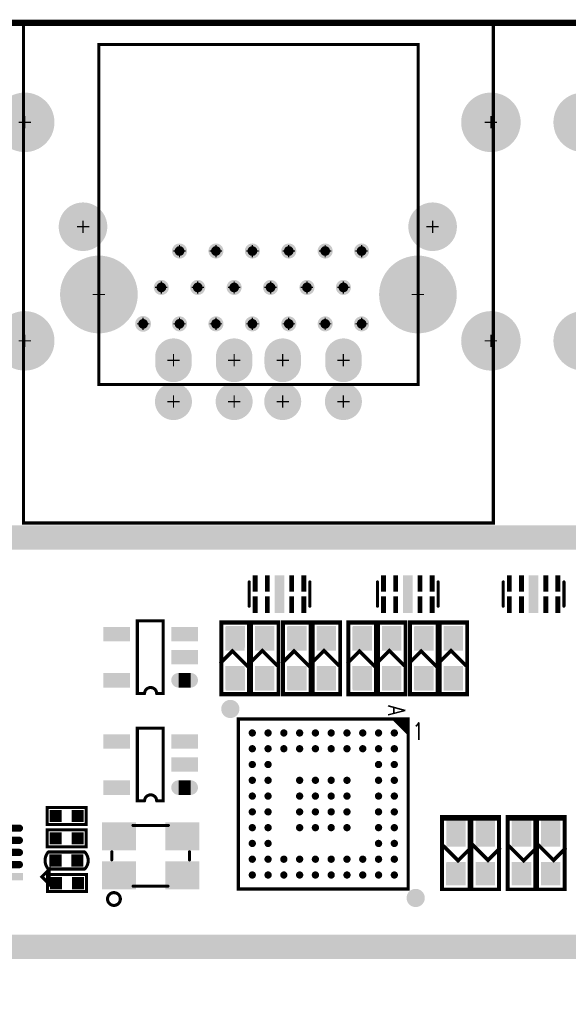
# Model space of a CAD drawing. Extents: x -1 to 179, y 0 to 119.
# Tile 20 of 23: x 95 to 117, y 77 to 118. Entities that reach past the tile are written whole.
import ezdxf

# ---------------------------------------------------------------- set-up
doc = ezdxf.new("R2010")
doc.units = 0
for name, color, linetype in [('2D_LINE_126', 183, 'CONTINUOUS'), ('BOARD_OUTLINE_00', 254, 'CONTINUOUS'), ('DRIL_NPLTE_THRU_01', 3, 'CONTINUOUS'), ('DRIL_NPLTE_THRU_02', 23, 'CONTINUOUS'), ('DRIL_NPLTE_THRU_03', 6, 'CONTINUOUS'), ('DRIL_NPLTE_THRU_04', 176, 'CONTINUOUS'), ('DRIL_PLTE_THRU_01', 3, 'CONTINUOUS'), ('DRIL_PLTE_THRU_02', 23, 'CONTINUOUS'), ('DRIL_PLTE_THRU_03', 6, 'CONTINUOUS'), ('DRIL_PLTE_THRU_04', 176, 'CONTINUOUS'), ('DRIL_SYMBOL', 254, 'CONTINUOUS'), ('PADS_BOT', 5, 'CONTINUOUS'), ('PADS_INNER', 96, 'CONTINUOUS'), ('PADS_TOP', 96, 'CONTINUOUS'), ('PART_TOP_2DLINE_00', 2, 'CONTINUOUS'), ('PART_TOP_2DLINE_01', 2, 'CONTINUOUS'), ('PART_TOP_TEXT_126', 254, 'CONTINUOUS')]:
    doc.layers.add(name, color=color, linetype=linetype)
doc.styles.add('W0$1', font='simplex', dxfattribs={"width": 0.75})

# ---------------------------------------------------------------- blocks, each defined once
blk = doc.blocks.new('BOARD_56')
at = {"layer": 'BOARD_OUTLINE_00', "const_width": 0.254}
blk.add_lwpolyline([(4, 0, -0.414213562), (7, -3), (7, -114.448986, -0.414213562), (4.008986, -117.44), (-168.0139, -117.44, -0.414213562), (-171, -114.4539), (-171, -3, -0.414213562), (-168, 0), (-121.8, 0), (-121.8, -2.149), (-117, -2.149), (-117, -0.000234), (-14.327606, -0.000234), (-14.327606, 0)], format="xyb", close=True, dxfattribs=at)
blk = doc.blocks.new('DRAWING_54')
at = {"layer": '2D_LINE_126', "const_width": 1}
blk.add_lwpolyline([(1.9558, 46.5328), (1.9558, 63.38951), (-140.8176, 63.3896), (-140.8176, 46.5328)], close=True, dxfattribs=at)
blk = doc.blocks.new('SMOOTH_0$127')
at = {"const_width": 0.0635}
blk.add_lwpolyline([(-0.03175, 0, 1), (0.03175, 0, 1)], format="xyb", close=True, dxfattribs=at)
blk = doc.blocks.new('PART_BODY_TOP_42')
at = {"layer": 'PART_TOP_2DLINE_01', "const_width": 0.127}
blk.add_lwpolyline([(-3.5, 3.5), (3.5, 3.5), (3.5, -3.5), (-3.5, -3.5)], close=True, dxfattribs=at)
for points in [[(-3.242, 3.496), (-3.493, 3.244)], [(-3.059, 3.48), (-3.492, 3.047)], [(-2.919, 3.477), (-3.492, 2.904)], [(-3.345, 3.494), (-3.472, 3.367)], [(-3.083, 3.48), (-3.431, 3.132)]]:
    blk.add_lwpolyline(points, dxfattribs=at)
at = {"layer": 'PART_TOP_2DLINE_01'}
for p in [(-3.5, 3.5), (-3.493, 3.244), (-3.472, 3.367), (-3.345, 3.494), (-3.242, 3.496), (-3.083, 3.48), (-3.059, 3.48), (-2.919, 3.477), (3.5, 3.5), (-3.492, 3.047), (-3.492, 2.904), (-3.431, 3.132), (-3.5, -3.5), (3.5, -3.5)]:
    blk.add_blockref('SMOOTH_0$127', p, dxfattribs=at)
at = {"layer": 'PART_TOP_TEXT_126', "style": 'W0$1', "width": 0.75}
blk.add_text('1', height=0.7, rotation=90, dxfattribs=at).set_placement((-2.644, 3.682))
blk.add_text('A', height=0.7, dxfattribs=at).set_placement((-4.059, 2.675))
blk = doc.blocks.new('DRIL_HOLE_0')
blk.add_lwpolyline([(0, 0, 1), (0, 0, 1)], format="xyb", close=True)
blk = doc.blocks.new('PAD_5')
blk.add_lwpolyline([(0, 0, 1), (0, 0, 1)], format="xyb", close=True)
blk = doc.blocks.new('PAD_16')
at = {"const_width": 0.15}
blk.add_lwpolyline([(0, -0.075, 1), (0, 0.075, 1)], format="xyb", close=True, dxfattribs=at)
blk = doc.blocks.new('STK_TOP_121')
at = {"layer": 'DRIL_NPLTE_THRU_01'}
blk.add_blockref('DRIL_HOLE_0', (0, 0), dxfattribs=at)
at = {"layer": 'DRIL_NPLTE_THRU_02'}
blk.add_blockref('DRIL_HOLE_0', (0, 0), dxfattribs=at)
at = {"layer": 'DRIL_NPLTE_THRU_03'}
blk.add_blockref('DRIL_HOLE_0', (0, 0), dxfattribs=at)
at = {"layer": 'DRIL_NPLTE_THRU_04'}
blk.add_blockref('DRIL_HOLE_0', (0, 0), dxfattribs=at)
at = {"layer": 'PADS_BOT'}
blk.add_blockref('PAD_5', (0, 0), dxfattribs=at)
at = {"layer": 'PADS_INNER'}
blk.add_blockref('PAD_5', (0, 0), dxfattribs=at)
at = {"layer": 'PADS_TOP'}
blk.add_blockref('PAD_16', (0, 0), dxfattribs=at)
blk = doc.blocks.new('SYM_TOP_45')
for name, p in [('PART_BODY_TOP_42', (0, 0)), ('STK_TOP_121', (-2.925, 2.925)), ('STK_TOP_121', (-2.275, 2.925)), ('STK_TOP_121', (-1.625, 2.925)), ('STK_TOP_121', (-0.975, 2.925)), ('STK_TOP_121', (-0.325, 2.925)), ('STK_TOP_121', (0.325, 2.925)), ('STK_TOP_121', (0.975, 2.925)), ('STK_TOP_121', (1.625, 2.925)), ('STK_TOP_121', (2.275, 2.925)), ('STK_TOP_121', (2.925, 2.925)), ('STK_TOP_121', (-2.925, 2.275)), ('STK_TOP_121', (-2.275, 2.275)), ('STK_TOP_121', (-1.625, 2.275)), ('STK_TOP_121', (-0.975, 2.275)), ('STK_TOP_121', (-0.325, 2.275)), ('STK_TOP_121', (0.325, 2.275)), ('STK_TOP_121', (0.975, 2.275)), ('STK_TOP_121', (1.625, 2.275)), ('STK_TOP_121', (2.275, 2.275)), ('STK_TOP_121', (2.925, 2.275)), ('STK_TOP_121', (-2.925, 1.625)), ('STK_TOP_121', (-2.275, 1.625)), ('STK_TOP_121', (2.275, 1.625)), ('STK_TOP_121', (2.925, 1.625)), ('STK_TOP_121', (-2.925, 0.975)), ('STK_TOP_121', (-2.275, 0.975)), ('STK_TOP_121', (-0.975, 0.975)), ('STK_TOP_121', (-0.325, 0.975)), ('STK_TOP_121', (0.325, 0.975)), ('STK_TOP_121', (0.975, 0.975)), ('STK_TOP_121', (2.275, 0.975)), ('STK_TOP_121', (2.925, 0.975)), ('STK_TOP_121', (-2.925, 0.325)), ('STK_TOP_121', (-2.275, 0.325)), ('STK_TOP_121', (-0.975, 0.325)), ('STK_TOP_121', (-0.325, 0.325)), ('STK_TOP_121', (0.325, 0.325)), ('STK_TOP_121', (0.975, 0.325)), ('STK_TOP_121', (2.275, 0.325)), ('STK_TOP_121', (2.925, 0.325)), ('STK_TOP_121', (-2.925, -0.325)), ('STK_TOP_121', (-2.275, -0.325)), ('STK_TOP_121', (-0.975, -0.325)), ('STK_TOP_121', (-0.325, -0.325)), ('STK_TOP_121', (0.325, -0.325)), ('STK_TOP_121', (0.975, -0.325)), ('STK_TOP_121', (2.275, -0.325)), ('STK_TOP_121', (2.925, -0.325)), ('STK_TOP_121', (-2.925, -0.975)), ('STK_TOP_121', (-2.275, -0.975)), ('STK_TOP_121', (-0.975, -0.975)), ('STK_TOP_121', (-0.325, -0.975)), ('STK_TOP_121', (0.325, -0.975)), ('STK_TOP_121', (0.975, -0.975)), ('STK_TOP_121', (2.275, -0.975)), ('STK_TOP_121', (2.925, -0.975)), ('STK_TOP_121', (-2.925, -1.625)), ('STK_TOP_121', (-2.275, -1.625)), ('STK_TOP_121', (2.275, -1.625)), ('STK_TOP_121', (2.925, -1.625)), ('STK_TOP_121', (-2.925, -2.275)), ('STK_TOP_121', (-2.275, -2.275)), ('STK_TOP_121', (-1.625, -2.275)), ('STK_TOP_121', (-0.975, -2.275)), ('STK_TOP_121', (-0.325, -2.275)), ('STK_TOP_121', (0.325, -2.275)), ('STK_TOP_121', (0.975, -2.275)), ('STK_TOP_121', (1.625, -2.275)), ('STK_TOP_121', (2.275, -2.275)), ('STK_TOP_121', (2.925, -2.275)), ('STK_TOP_121', (-2.925, -2.925)), ('STK_TOP_121', (-2.275, -2.925)), ('STK_TOP_121', (-1.625, -2.925)), ('STK_TOP_121', (-0.975, -2.925)), ('STK_TOP_121', (-0.325, -2.925)), ('STK_TOP_121', (0.325, -2.925)), ('STK_TOP_121', (0.975, -2.925)), ('STK_TOP_121', (1.625, -2.925)), ('STK_TOP_121', (2.275, -2.925)), ('STK_TOP_121', (2.925, -2.925))]:
    blk.add_blockref(name, p)
blk = doc.blocks.new('PART_TOP_54')
blk.add_blockref('SYM_TOP_45', (0, 0))
blk = doc.blocks.new('PART_BODY_TOP_37')
at = {"layer": 'PART_TOP_2DLINE_01', "const_width": 0.127}
for points in [[(-1.25, 0.5), (-1.25, -0.5)], [(1.25, 0.5), (1.25, -0.5)]]:
    blk.add_lwpolyline(points, dxfattribs=at)
at = {"layer": 'PART_TOP_2DLINE_01'}
for p in [(-1.25, 0.5), (1.25, 0.5), (-1.25, -0.5), (1.25, -0.5)]:
    blk.add_blockref('SMOOTH_0$127', p, dxfattribs=at)
blk = doc.blocks.new('PAD_20')
at = {"const_width": 0.2}
blk.add_lwpolyline([(-0.337, 0), (0.337, 0)], dxfattribs=at)
blk = doc.blocks.new('STK_TOP_107')
at = {"layer": 'DRIL_PLTE_THRU_01'}
blk.add_blockref('DRIL_HOLE_0', (0, 0), dxfattribs=at)
at = {"layer": 'DRIL_PLTE_THRU_02'}
blk.add_blockref('DRIL_HOLE_0', (0, 0), dxfattribs=at)
at = {"layer": 'DRIL_PLTE_THRU_03'}
blk.add_blockref('DRIL_HOLE_0', (0, 0), dxfattribs=at)
at = {"layer": 'DRIL_PLTE_THRU_04'}
blk.add_blockref('DRIL_HOLE_0', (0, 0), dxfattribs=at)
at = {"layer": 'PADS_BOT'}
blk.add_blockref('PAD_5', (0, 0), dxfattribs=at)
at = {"layer": 'PADS_INNER'}
blk.add_blockref('PAD_5', (0, 0), dxfattribs=at)
at = {"layer": 'PADS_TOP', "rotation": 90}
blk.add_blockref('PAD_20', (0, 0), dxfattribs=at)
blk = doc.blocks.new('PAD_21')
at = {"const_width": 0.4}
blk.add_lwpolyline([(-0.387, 0), (0.387, 0)], dxfattribs=at)
blk = doc.blocks.new('STK_TOP_108')
at = {"layer": 'DRIL_PLTE_THRU_01'}
blk.add_blockref('DRIL_HOLE_0', (0, 0), dxfattribs=at)
at = {"layer": 'DRIL_PLTE_THRU_02'}
blk.add_blockref('DRIL_HOLE_0', (0, 0), dxfattribs=at)
at = {"layer": 'DRIL_PLTE_THRU_03'}
blk.add_blockref('DRIL_HOLE_0', (0, 0), dxfattribs=at)
at = {"layer": 'DRIL_PLTE_THRU_04'}
blk.add_blockref('DRIL_HOLE_0', (0, 0), dxfattribs=at)
at = {"layer": 'PADS_BOT'}
blk.add_blockref('PAD_5', (0, 0), dxfattribs=at)
at = {"layer": 'PADS_INNER'}
blk.add_blockref('PAD_5', (0, 0), dxfattribs=at)
at = {"layer": 'PADS_TOP', "rotation": 90}
blk.add_blockref('PAD_21', (0, 0), dxfattribs=at)
blk = doc.blocks.new('SYM_TOP_40')
for name, p in [('STK_TOP_107', (-1, 0.437)), ('STK_TOP_107', (-0.5, 0.437)), ('STK_TOP_108', (0, 0.388)), ('STK_TOP_107', (0.5, 0.437)), ('STK_TOP_107', (1, 0.437)), ('PART_BODY_TOP_37', (0, 0)), ('STK_TOP_108', (0, -0.387)), ('STK_TOP_107', (-1, -0.437)), ('STK_TOP_107', (-0.5, -0.437)), ('STK_TOP_107', (0.5, -0.437)), ('STK_TOP_107', (1, -0.437))]:
    blk.add_blockref(name, p)
blk = doc.blocks.new('PART_TOP_74')
blk.add_blockref('SYM_TOP_40', (0, 0))
blk = doc.blocks.new('PART_BODY_TOP_33')
at = {"layer": 'PART_TOP_2DLINE_01', "const_width": 0.127}
blk.add_lwpolyline([(-1.5, -0.25, 1), (-1.5, 0.25), (-1.5, 0.547), (1.5, 0.547), (1.5, -0.521), (-1.5, -0.521)], format="xyb", close=True, dxfattribs=at)
at = {"layer": 'PART_TOP_2DLINE_01'}
for p in [(-1.5, 0.547), (1.5, 0.547), (-1.5, 0.25), (-1.5, -0.25), (-1.5, -0.521), (1.5, -0.521)]:
    blk.add_blockref('SMOOTH_0$127', p, dxfattribs=at)
blk = doc.blocks.new('PAD_22')
at = {"const_width": 0.3}
blk.add_lwpolyline([(-0.25, -0.15), (0.25, -0.15, 1), (0.25, 0.15), (-0.25, 0.15, 1)], format="xyb", close=True, dxfattribs=at)
blk = doc.blocks.new('STK_TOP_96')
at = {"layer": 'DRIL_PLTE_THRU_01'}
blk.add_blockref('DRIL_HOLE_0', (0, 0), dxfattribs=at)
at = {"layer": 'DRIL_PLTE_THRU_02'}
blk.add_blockref('DRIL_HOLE_0', (0, 0), dxfattribs=at)
at = {"layer": 'DRIL_PLTE_THRU_03'}
blk.add_blockref('DRIL_HOLE_0', (0, 0), dxfattribs=at)
at = {"layer": 'DRIL_PLTE_THRU_04'}
blk.add_blockref('DRIL_HOLE_0', (0, 0), dxfattribs=at)
at = {"layer": 'PADS_BOT'}
blk.add_blockref('PAD_5', (0, 0), dxfattribs=at)
at = {"layer": 'PADS_INNER'}
blk.add_blockref('PAD_5', (0, 0), dxfattribs=at)
at = {"layer": 'PADS_TOP', "rotation": 90}
blk.add_blockref('PAD_22', (0, 0), dxfattribs=at)
blk = doc.blocks.new('PAD_23')
at = {"const_width": 0.6}
blk.add_lwpolyline([(-0.55, 0), (0.55, 0)], dxfattribs=at)
blk = doc.blocks.new('STK_TOP_95')
at = {"layer": 'DRIL_PLTE_THRU_01'}
blk.add_blockref('DRIL_HOLE_0', (0, 0), dxfattribs=at)
at = {"layer": 'DRIL_PLTE_THRU_02'}
blk.add_blockref('DRIL_HOLE_0', (0, 0), dxfattribs=at)
at = {"layer": 'DRIL_PLTE_THRU_03'}
blk.add_blockref('DRIL_HOLE_0', (0, 0), dxfattribs=at)
at = {"layer": 'DRIL_PLTE_THRU_04'}
blk.add_blockref('DRIL_HOLE_0', (0, 0), dxfattribs=at)
at = {"layer": 'PADS_BOT'}
blk.add_blockref('PAD_5', (0, 0), dxfattribs=at)
at = {"layer": 'PADS_INNER'}
blk.add_blockref('PAD_5', (0, 0), dxfattribs=at)
at = {"layer": 'PADS_TOP', "rotation": 90}
blk.add_blockref('PAD_23', (0, 0), dxfattribs=at)
blk = doc.blocks.new('SYM_TOP_36')
for name, p in [('STK_TOP_95', (-0.95, 1.39999)), ('STK_TOP_95', (0.95, 1.39999)), ('PART_BODY_TOP_33', (0, 0)), ('STK_TOP_95', (-0.000002, -1.4)), ('STK_TOP_95', (0.95, -1.4)), ('STK_TOP_96', (-0.95, -1.4))]:
    blk.add_blockref(name, p)
blk = doc.blocks.new('PART_TOP_75')
blk.add_blockref('SYM_TOP_36', (0, 0))
blk = doc.blocks.new('PART_BODY_TOP_1')
at = {"layer": 'PART_TOP_2DLINE_00', "const_width": 0.127}
blk.add_lwpolyline([(0.75, -0.35, 0.414214), (0.75, 0.35), (-0.75, 0.35, 0.373387), (-0.75, -0.35)], format="xyb", close=True, dxfattribs=at)
at = {"layer": 'PART_TOP_2DLINE_00'}
for p in [(-0.75, 0.35), (0.75, 0.35), (-0.75, -0.35), (0.75, -0.35)]:
    blk.add_blockref('SMOOTH_0$127', p, dxfattribs=at)
blk = doc.blocks.new('PAD_19')
at = {"const_width": 0.5}
blk.add_lwpolyline([(-0.25, 0), (0.25, 0)], dxfattribs=at)
blk = doc.blocks.new('STK_TOP_7')
at = {"layer": 'DRIL_PLTE_THRU_01'}
blk.add_blockref('DRIL_HOLE_0', (0, 0), dxfattribs=at)
at = {"layer": 'DRIL_PLTE_THRU_02'}
blk.add_blockref('DRIL_HOLE_0', (0, 0), dxfattribs=at)
at = {"layer": 'DRIL_PLTE_THRU_03'}
blk.add_blockref('DRIL_HOLE_0', (0, 0), dxfattribs=at)
at = {"layer": 'DRIL_PLTE_THRU_04'}
blk.add_blockref('DRIL_HOLE_0', (0, 0), dxfattribs=at)
at = {"layer": 'PADS_BOT'}
blk.add_blockref('PAD_5', (0, 0), dxfattribs=at)
at = {"layer": 'PADS_INNER'}
blk.add_blockref('PAD_5', (0, 0), dxfattribs=at)
at = {"layer": 'PADS_TOP'}
blk.add_blockref('PAD_19', (0, 0), dxfattribs=at)
blk = doc.blocks.new('STK_TOP_8')
at = {"layer": 'DRIL_PLTE_THRU_01'}
blk.add_blockref('DRIL_HOLE_0', (0, 0), dxfattribs=at)
at = {"layer": 'DRIL_PLTE_THRU_02'}
blk.add_blockref('DRIL_HOLE_0', (0, 0), dxfattribs=at)
at = {"layer": 'DRIL_PLTE_THRU_03'}
blk.add_blockref('DRIL_HOLE_0', (0, 0), dxfattribs=at)
at = {"layer": 'DRIL_PLTE_THRU_04'}
blk.add_blockref('DRIL_HOLE_0', (0, 0), dxfattribs=at)
at = {"layer": 'PADS_BOT'}
blk.add_blockref('PAD_5', (0, 0), dxfattribs=at)
at = {"layer": 'PADS_INNER'}
blk.add_blockref('PAD_5', (0, 0), dxfattribs=at)
at = {"layer": 'PADS_TOP'}
blk.add_blockref('PAD_19', (0, 0), dxfattribs=at)
blk = doc.blocks.new('SYM_TOP_4')
for name, p in [('PART_BODY_TOP_1', (0, 0)), ('STK_TOP_7', (-0.45, 0)), ('STK_TOP_8', (0.45, 0))]:
    blk.add_blockref(name, p)
blk = doc.blocks.new('PART_TOP_85')
blk.add_blockref('SYM_TOP_4', (0, 0))
blk = doc.blocks.new('PART_BODY_TOP_30')
at = {"layer": 'PART_TOP_2DLINE_01', "const_width": 0.127}
blk.add_lwpolyline([(-0.8, -0.35), (-0.8, 0.35), (0.8, 0.35), (0.8, -0.35)], close=True, dxfattribs=at)
at = {"layer": 'PART_TOP_2DLINE_01'}
for p in [(-0.8, 0.35), (0.8, 0.35), (-0.8, -0.35), (0.8, -0.35)]:
    blk.add_blockref('SMOOTH_0$127', p, dxfattribs=at)
blk = doc.blocks.new('SYM_TOP_33')
for name, p in [('PART_BODY_TOP_30', (0, 0)), ('STK_TOP_8', (-0.45, 0)), ('STK_TOP_8', (0.45, 0))]:
    blk.add_blockref(name, p)
blk = doc.blocks.new('PART_TOP_88')
blk.add_blockref('SYM_TOP_33', (0, 0))
blk = doc.blocks.new('PART_TOP_89')
blk.add_blockref('SYM_TOP_33', (0, 0))
blk = doc.blocks.new('PART_BODY_TOP_41')
at = {"layer": 'PART_TOP_2DLINE_01', "const_width": 0.127}
for points in [[(-0.726, 1.25), (0.73, 1.25)], [(-1.6, -0.164), (-1.6, 0.163)], [(1.6, -0.172), (1.6, 0.163)], [(-0.72, -1.25), (0.715, -1.25)]]:
    blk.add_lwpolyline(points, dxfattribs=at)
blk.add_lwpolyline([(-1.247, -1.78, 1), (-1.774, -1.78, 1)], format="xyb", close=True, dxfattribs=at)
at = {"layer": 'PART_TOP_2DLINE_01'}
for p in [(-0.726, 1.25), (0.73, 1.25), (-1.6, 0.163), (1.6, 0.163), (-1.6, -0.164), (1.6, -0.172), (-0.72, -1.25), (0.715, -1.25)]:
    blk.add_blockref('SMOOTH_0$127', p, dxfattribs=at)
blk = doc.blocks.new('PAD_24')
at = {"const_width": 1.15}
blk.add_lwpolyline([(-0.7, 0), (0.7, 0)], dxfattribs=at)
blk = doc.blocks.new('STK_TOP_114')
at = {"layer": 'DRIL_PLTE_THRU_01'}
blk.add_blockref('DRIL_HOLE_0', (0, 0), dxfattribs=at)
at = {"layer": 'DRIL_PLTE_THRU_02'}
blk.add_blockref('DRIL_HOLE_0', (0, 0), dxfattribs=at)
at = {"layer": 'DRIL_PLTE_THRU_03'}
blk.add_blockref('DRIL_HOLE_0', (0, 0), dxfattribs=at)
at = {"layer": 'DRIL_PLTE_THRU_04'}
blk.add_blockref('DRIL_HOLE_0', (0, 0), dxfattribs=at)
at = {"layer": 'PADS_BOT'}
blk.add_blockref('PAD_5', (0, 0), dxfattribs=at)
at = {"layer": 'PADS_INNER'}
blk.add_blockref('PAD_5', (0, 0), dxfattribs=at)
at = {"layer": 'PADS_TOP'}
blk.add_blockref('PAD_24', (0, 0), dxfattribs=at)
blk = doc.blocks.new('SYM_TOP_44')
for name, p in [('STK_TOP_114', (-1.3, 0.8)), ('PART_BODY_TOP_41', (0, 0)), ('STK_TOP_114', (1.3, 0.8)), ('STK_TOP_114', (-1.3, -0.8)), ('STK_TOP_114', (1.3, -0.8))]:
    blk.add_blockref(name, p)
blk = doc.blocks.new('PART_TOP_95')
blk.add_blockref('SYM_TOP_44', (0, 0))
blk = doc.blocks.new('PART_TOP_106')
blk.add_blockref('SYM_TOP_33', (0, 0))
blk = doc.blocks.new('SMOOTH_0$15011')
at = {"const_width": 0.0751}
blk.add_lwpolyline([(-0.038, 0, 1), (0.038, 0, 1)], format="xyb", close=True, dxfattribs=at)
blk = doc.blocks.new('PART_BODY_TOP_15')
at = {"layer": 'PART_TOP_2DLINE_01', "const_width": 0.127}
blk.add_lwpolyline([(-1.494, -1.196), (-1.494, 1.192), (1.503, 1.192), (1.503, -1.196)], close=True, dxfattribs=at)
at = {"layer": 'PART_TOP_2DLINE_01'}
for points, const_width in [([(0.29, 1.114), (-0.311, 0.512), (0.315, -0.114), (-0.292, -0.721), (0.18, -1.193)], 0.15), ([(-1.494, -0.002), (1.503, -0.002)], 0.127)]:
    blk.add_lwpolyline(points, dxfattribs=dict(at, const_width=const_width))
for name, p in [('SMOOTH_0$127', (-1.494, 1.192)), ('SMOOTH_0$127', (1.503, 1.192)), ('SMOOTH_0$15011', (0.29, 1.114)), ('SMOOTH_0$15011', (-0.311, 0.512)), ('SMOOTH_0$127', (-1.494, -0.002)), ('SMOOTH_0$127', (1.503, -0.002)), ('SMOOTH_0$15011', (0.315, -0.114)), ('SMOOTH_0$15011', (-0.292, -0.721)), ('SMOOTH_0$127', (-1.494, -1.196)), ('SMOOTH_0$15011', (0.18, -1.193)), ('SMOOTH_0$127', (1.503, -1.196))]:
    blk.add_blockref(name, p, dxfattribs=at)
blk = doc.blocks.new('PAD_8')
at = {"const_width": 0.8}
blk.add_lwpolyline([(-0.45, 0), (0.45, 0)], dxfattribs=at)
blk = doc.blocks.new('STK_TOP_25')
at = {"layer": 'DRIL_PLTE_THRU_01'}
blk.add_blockref('DRIL_HOLE_0', (0, 0), dxfattribs=at)
at = {"layer": 'DRIL_PLTE_THRU_02'}
blk.add_blockref('DRIL_HOLE_0', (0, 0), dxfattribs=at)
at = {"layer": 'DRIL_PLTE_THRU_03'}
blk.add_blockref('DRIL_HOLE_0', (0, 0), dxfattribs=at)
at = {"layer": 'DRIL_PLTE_THRU_04'}
blk.add_blockref('DRIL_HOLE_0', (0, 0), dxfattribs=at)
at = {"layer": 'PADS_BOT'}
blk.add_blockref('PAD_5', (0, 0), dxfattribs=at)
at = {"layer": 'PADS_INNER'}
blk.add_blockref('PAD_5', (0, 0), dxfattribs=at)
at = {"layer": 'PADS_TOP'}
blk.add_blockref('PAD_8', (0, 0), dxfattribs=at)
blk = doc.blocks.new('SYM_TOP_18')
for name, p in [('PART_BODY_TOP_15', (0, 0)), ('STK_TOP_25', (-0.87492, 0.605056)), ('STK_TOP_25', (0.879966, 0.602008)), ('STK_TOP_25', (-0.88, -0.605)), ('STK_TOP_25', (0.880982, -0.605))]:
    blk.add_blockref(name, p)
blk = doc.blocks.new('PART_TOP_195')
blk.add_blockref('SYM_TOP_18', (0, 0))
blk = doc.blocks.new('PART_TOP_196')
blk.add_blockref('SYM_TOP_18', (0, 0))
blk = doc.blocks.new('PART_BODY_TOP_47')
at = {"layer": 'PART_TOP_2DLINE_01', "const_width": 0.127}
blk.add_lwpolyline([(-1.45, -0.55), (-1.45, 0.55), (1.45, 0.55), (1.45, -0.55)], close=True, dxfattribs=at)
at = {"layer": 'PART_TOP_2DLINE_01'}
for p in [(-1.45, 0.55), (1.45, 0.55), (-1.45, -0.55), (1.45, -0.55)]:
    blk.add_blockref('SMOOTH_0$127', p, dxfattribs=at)
blk = doc.blocks.new('PAD_7')
at = {"const_width": 0.8}
blk.add_lwpolyline([(-0.4825, 0), (0.4825, 0)], dxfattribs=at)
blk = doc.blocks.new('STK_TOP_149')
at = {"layer": 'DRIL_PLTE_THRU_01'}
blk.add_blockref('DRIL_HOLE_0', (0, 0), dxfattribs=at)
at = {"layer": 'DRIL_PLTE_THRU_02'}
blk.add_blockref('DRIL_HOLE_0', (0, 0), dxfattribs=at)
at = {"layer": 'DRIL_PLTE_THRU_03'}
blk.add_blockref('DRIL_HOLE_0', (0, 0), dxfattribs=at)
at = {"layer": 'DRIL_PLTE_THRU_04'}
blk.add_blockref('DRIL_HOLE_0', (0, 0), dxfattribs=at)
at = {"layer": 'PADS_BOT'}
blk.add_blockref('PAD_5', (0, 0), dxfattribs=at)
at = {"layer": 'PADS_INNER'}
blk.add_blockref('PAD_5', (0, 0), dxfattribs=at)
at = {"layer": 'PADS_TOP'}
blk.add_blockref('PAD_7', (0, 0), dxfattribs=at)
blk = doc.blocks.new('SYM_TOP_50')
for name, p in [('PART_BODY_TOP_47', (0, 0)), ('STK_TOP_149', (-0.8, 0)), ('STK_TOP_149', (0.8, 0))]:
    blk.add_blockref(name, p)
blk = doc.blocks.new('PART_TOP_197')
blk.add_blockref('SYM_TOP_50', (0, 0))
blk = doc.blocks.new('PART_TOP_198')
blk.add_blockref('SYM_TOP_50', (0, 0))
blk = doc.blocks.new('PART_TOP_199')
blk.add_blockref('SYM_TOP_50', (0, 0))
blk = doc.blocks.new('PART_TOP_200')
blk.add_blockref('SYM_TOP_50', (0, 0))
blk = doc.blocks.new('PART_TOP_201')
blk.add_blockref('SYM_TOP_18', (0, 0))
blk = doc.blocks.new('PART_TOP_202')
blk.add_blockref('SYM_TOP_18', (0, 0))
blk = doc.blocks.new('PART_TOP_203')
blk.add_blockref('SYM_TOP_50', (0, 0))
blk = doc.blocks.new('PART_TOP_204')
blk.add_blockref('SYM_TOP_50', (0, 0))
blk = doc.blocks.new('PART_TOP_205')
blk.add_blockref('SYM_TOP_50', (0, 0))
blk = doc.blocks.new('PART_TOP_206')
blk.add_blockref('SYM_TOP_50', (0, 0))
blk = doc.blocks.new('PART_TOP_207')
blk.add_blockref('SYM_TOP_40', (0, 0))
blk = doc.blocks.new('PART_TOP_223')
blk.add_blockref('SYM_TOP_50', (0, 0))
blk = doc.blocks.new('PART_TOP_224')
blk.add_blockref('SYM_TOP_50', (0, 0))
blk = doc.blocks.new('PART_TOP_225')
blk.add_blockref('SYM_TOP_50', (0, 0))
blk = doc.blocks.new('PART_TOP_228')
blk.add_blockref('SYM_TOP_50', (0, 0))
blk = doc.blocks.new('PART_TOP_229')
blk.add_blockref('SYM_TOP_18', (0, 0))
blk = doc.blocks.new('PART_TOP_231')
blk.add_blockref('SYM_TOP_18', (0, 0))
blk = doc.blocks.new('PART_BODY_TOP_48')
at = {"layer": 'PART_TOP_2DLINE_01', "const_width": 0.127}
blk.add_lwpolyline([(4.925, 8.2), (4.925, -12.4), (-14.425, -12.4), (-14.425, 8.2)], close=True, dxfattribs=at)
at = {"layer": 'PART_TOP_2DLINE_01'}
for p in [(-14.425, 8.2), (4.925, 8.2), (-14.425, -12.4), (4.925, -12.4)]:
    blk.add_blockref('SMOOTH_0$127', p, dxfattribs=at)
blk = doc.blocks.new('DRIL_SYMBOL_0$4')
at = {"layer": 'DRIL_SYMBOL', "const_width": 0.0508}
for points in [[(-0.254, 0), (0.254, 0)], [(0, -0.254), (0, 0.254)]]:
    blk.add_lwpolyline(points, dxfattribs=at)
blk = doc.blocks.new('DRIL_HOLE_0$4')
at = {"const_width": 0.2}
blk.add_lwpolyline([(-0.1, 0, 1), (0.1, 0, 1)], format="xyb", close=True, dxfattribs=at)
blk.add_blockref('DRIL_SYMBOL_0$4', (0, 0))
blk = doc.blocks.new('PAD_0')
at = {"const_width": 0.31}
blk.add_lwpolyline([(0, -0.155, 1), (0, 0.155, 1)], format="xyb", close=True, dxfattribs=at)
blk = doc.blocks.new('PAD_1')
at = {"const_width": 0.325}
blk.add_lwpolyline([(0, -0.1625, 1), (0, 0.1625, 1)], format="xyb", close=True, dxfattribs=at)
blk = doc.blocks.new('STK_TOP_560')
at = {"layer": 'DRIL_PLTE_THRU_01'}
blk.add_blockref('DRIL_HOLE_0$4', (0, 0), dxfattribs=at)
at = {"layer": 'DRIL_PLTE_THRU_02'}
blk.add_blockref('DRIL_HOLE_0$4', (0, 0), dxfattribs=at)
at = {"layer": 'DRIL_PLTE_THRU_03'}
blk.add_blockref('DRIL_HOLE_0$4', (0, 0), dxfattribs=at)
at = {"layer": 'DRIL_PLTE_THRU_04'}
blk.add_blockref('DRIL_HOLE_0$4', (0, 0), dxfattribs=at)
at = {"layer": 'PADS_BOT'}
blk.add_blockref('PAD_0', (0, 0), dxfattribs=at)
at = {"layer": 'PADS_INNER'}
blk.add_blockref('PAD_0', (0, 0), dxfattribs=at)
at = {"layer": 'PADS_TOP'}
blk.add_blockref('PAD_1', (0, 0), dxfattribs=at)
blk = doc.blocks.new('STK_TOP_153')
at = {"layer": 'DRIL_PLTE_THRU_01'}
blk.add_blockref('DRIL_HOLE_0$4', (0, 0), dxfattribs=at)
at = {"layer": 'DRIL_PLTE_THRU_02'}
blk.add_blockref('DRIL_HOLE_0$4', (0, 0), dxfattribs=at)
at = {"layer": 'DRIL_PLTE_THRU_03'}
blk.add_blockref('DRIL_HOLE_0$4', (0, 0), dxfattribs=at)
at = {"layer": 'DRIL_PLTE_THRU_04'}
blk.add_blockref('DRIL_HOLE_0$4', (0, 0), dxfattribs=at)
at = {"layer": 'PADS_BOT'}
blk.add_blockref('PAD_0', (0, 0), dxfattribs=at)
at = {"layer": 'PADS_INNER'}
blk.add_blockref('PAD_0', (0, 0), dxfattribs=at)
at = {"layer": 'PADS_TOP'}
blk.add_blockref('PAD_0', (0, 0), dxfattribs=at)
blk = doc.blocks.new('DRIL_SYMBOL_1$6')
at = {"layer": 'DRIL_SYMBOL', "const_width": 0.0508}
for points in [[(-0.254, 0), (0.254, 0)], [(0, -0.254), (0, 0.254)]]:
    blk.add_lwpolyline(points, dxfattribs=at)
blk = doc.blocks.new('DRIL_HOLE_1$6')
at = {"const_width": 0.8}
blk.add_lwpolyline([(-0.4, 0, 1), (0.4, 0, 1)], format="xyb", close=True, dxfattribs=at)
blk.add_blockref('DRIL_SYMBOL_1$6', (0, 0))
blk = doc.blocks.new('PAD_2')
at = {"const_width": 1.225}
blk.add_lwpolyline([(0, -0.6125, 1), (0, 0.6125, 1)], format="xyb", close=True, dxfattribs=at)
blk = doc.blocks.new('STK_TOP_964')
at = {"layer": 'DRIL_PLTE_THRU_01'}
blk.add_blockref('DRIL_HOLE_1$6', (0, 0), dxfattribs=at)
at = {"layer": 'DRIL_PLTE_THRU_02'}
blk.add_blockref('DRIL_HOLE_1$6', (0, 0), dxfattribs=at)
at = {"layer": 'DRIL_PLTE_THRU_03'}
blk.add_blockref('DRIL_HOLE_1$6', (0, 0), dxfattribs=at)
at = {"layer": 'DRIL_PLTE_THRU_04'}
blk.add_blockref('DRIL_HOLE_1$6', (0, 0), dxfattribs=at)
at = {"layer": 'PADS_BOT'}
blk.add_blockref('PAD_2', (0, 0), dxfattribs=at)
at = {"layer": 'PADS_INNER'}
blk.add_blockref('PAD_2', (0, 0), dxfattribs=at)
at = {"layer": 'PADS_TOP'}
blk.add_blockref('PAD_2', (0, 0), dxfattribs=at)
blk = doc.blocks.new('DRIL_SYMBOL_2')
at = {"layer": 'DRIL_SYMBOL', "const_width": 0.0508}
for points in [[(-0.254, 0), (0.254, 0)], [(0, -0.254), (0, 0.254)]]:
    blk.add_lwpolyline(points, dxfattribs=at)
blk = doc.blocks.new('DRIL_HOLE_2')
at = {"const_width": 1}
blk.add_lwpolyline([(-0.5, 0, 1), (0.5, 0, 1)], format="xyb", close=True, dxfattribs=at)
blk.add_blockref('DRIL_SYMBOL_2', (0, 0))
blk = doc.blocks.new('PAD_3')
at = {"const_width": 1}
blk.add_lwpolyline([(0, -0.5, 1), (0, 0.5, 1)], format="xyb", close=True, dxfattribs=at)
blk = doc.blocks.new('STK_TOP_154')
at = {"layer": 'DRIL_PLTE_THRU_01'}
blk.add_blockref('DRIL_HOLE_2', (0, 0), dxfattribs=at)
at = {"layer": 'DRIL_PLTE_THRU_02'}
blk.add_blockref('DRIL_HOLE_2', (0, 0), dxfattribs=at)
at = {"layer": 'DRIL_PLTE_THRU_03'}
blk.add_blockref('DRIL_HOLE_2', (0, 0), dxfattribs=at)
at = {"layer": 'DRIL_PLTE_THRU_04'}
blk.add_blockref('DRIL_HOLE_2', (0, 0), dxfattribs=at)
at = {"layer": 'PADS_BOT'}
blk.add_blockref('PAD_3', (0, 0), dxfattribs=at)
at = {"layer": 'PADS_INNER'}
blk.add_blockref('PAD_3', (0, 0), dxfattribs=at)
at = {"layer": 'PADS_TOP'}
blk.add_blockref('PAD_3', (0, 0), dxfattribs=at)
blk = doc.blocks.new('DRIL_SYMBOL_0$889')
at = {"layer": 'DRIL_SYMBOL', "const_width": 0.0508}
for points in [[(-0.254, 0), (0.254, 0)], [(0, -0.254), (0, 0.254)]]:
    blk.add_lwpolyline(points, dxfattribs=at)
blk = doc.blocks.new('DRIL_HOLE_0$889')
at = {"const_width": 0.4445}
blk.add_lwpolyline([(-0.22225, 0, 1), (0.22225, 0, 1)], format="xyb", close=True, dxfattribs=at)
blk.add_blockref('DRIL_SYMBOL_0$889', (0, 0))
blk = doc.blocks.new('PAD_4')
at = {"const_width": 0.762}
blk.add_lwpolyline([(0, -0.381, 1), (0, 0.381, 1)], format="xyb", close=True, dxfattribs=at)
blk = doc.blocks.new('STK_TOP_156')
at = {"layer": 'DRIL_PLTE_THRU_01'}
blk.add_blockref('DRIL_HOLE_0$889', (0, 0), dxfattribs=at)
at = {"layer": 'DRIL_PLTE_THRU_02'}
blk.add_blockref('DRIL_HOLE_0$889', (0, 0), dxfattribs=at)
at = {"layer": 'DRIL_PLTE_THRU_03'}
blk.add_blockref('DRIL_HOLE_0$889', (0, 0), dxfattribs=at)
at = {"layer": 'DRIL_PLTE_THRU_04'}
blk.add_blockref('DRIL_HOLE_0$889', (0, 0), dxfattribs=at)
at = {"layer": 'PADS_BOT'}
blk.add_blockref('PAD_4', (0, 0), dxfattribs=at)
at = {"layer": 'PADS_INNER'}
blk.add_blockref('PAD_4', (0, 0), dxfattribs=at)
at = {"layer": 'PADS_TOP'}
blk.add_blockref('PAD_4', (0, 0), dxfattribs=at)
blk = doc.blocks.new('SYM_TOP_51')
for name, p in [('PART_BODY_TOP_48', (0, 0)), ('STK_TOP_156', (-8.25, 3.2)), ('STK_TOP_156', (-5.75, 3.2)), ('STK_TOP_156', (-3.75, 3.2)), ('STK_TOP_156', (-1.25, 3.2)), ('STK_TOP_964', (-14.325, 0.7)), ('STK_TOP_964', (4.875, 0.7)), ('STK_TOP_153', (-9, 0)), ('STK_TOP_153', (-7.5, 0)), ('STK_TOP_153', (-6, 0)), ('STK_TOP_153', (-4.5, 0)), ('STK_TOP_153', (-3, 0)), ('STK_TOP_153', (-1.5, 0)), ('STK_TOP_560', (0, 0)), ('STK_TOP_153', (-8.25, -1.5)), ('STK_TOP_153', (-6.75, -1.5)), ('STK_TOP_153', (-5.25, -1.5)), ('STK_TOP_153', (-3.75, -1.5)), ('STK_TOP_153', (-2.25, -1.5)), ('STK_TOP_153', (-0.75, -1.5)), ('STK_TOP_153', (-9, -3)), ('STK_TOP_153', (-7.5, -3)), ('STK_TOP_153', (-6, -3)), ('STK_TOP_153', (-4.5, -3)), ('STK_TOP_153', (-3, -3)), ('STK_TOP_153', (-1.5, -3)), ('STK_TOP_154', (-11.925, -4)), ('STK_TOP_154', (2.475, -4)), ('STK_TOP_964', (-14.325, -8.3)), ('STK_TOP_964', (4.875, -8.3))]:
    blk.add_blockref(name, p)
blk = doc.blocks.new('PART_TOP_269')
blk.add_blockref('SYM_TOP_51', (0, 0))
blk = doc.blocks.new('PART_TOP_574')
blk.add_blockref('SYM_TOP_40', (0, 0))
blk = doc.blocks.new('PART_TOP_580')
blk.add_blockref('SYM_TOP_36', (0, 0))
blk = doc.blocks.new('PART_TOP_616')
blk.add_blockref('SYM_TOP_51', (0, 0))
blk = doc.blocks.new('PART_BODY_TOP_117')
at = {"layer": 'PART_TOP_2DLINE_01', "const_width": 0.127}
blk.add_lwpolyline([(-2.15, -1.53), (0.85, -1.53), (0.85, 1.53), (-2.15, 1.53)], close=True, dxfattribs=at)
blk.add_lwpolyline([(-1.843, -1.018, 1), (-1.371, -1.018, 1)], format="xyb", close=True, dxfattribs=at)
blk.add_lwpolyline([(-1.651, -4.055), (-1.951, -4.355), (-1.351, -4.355), (-1.651, -4.055)], dxfattribs=at)
at = {"layer": 'PART_TOP_2DLINE_01'}
for p in [(-2.15, 1.53), (0.85, 1.53), (-2.15, -1.53), (0.85, -1.53), (-1.651, -4.055), (-1.651, -4.055), (-1.951, -4.355), (-1.351, -4.355)]:
    blk.add_blockref('SMOOTH_0$127', p, dxfattribs=at)
blk = doc.blocks.new('PAD_27')
blk.add_lwpolyline([(0, 0), (0, 0)])
blk = doc.blocks.new('PAD_69')
at = {"const_width": 0.3}
blk.add_lwpolyline([(-0.775, 0), (0.775, 0)], dxfattribs=at)
blk = doc.blocks.new('STK_TOP_721')
at = {"layer": 'DRIL_NPLTE_THRU_01'}
blk.add_blockref('DRIL_HOLE_0', (0, 0), dxfattribs=at)
at = {"layer": 'DRIL_NPLTE_THRU_02'}
blk.add_blockref('DRIL_HOLE_0', (0, 0), dxfattribs=at)
at = {"layer": 'DRIL_NPLTE_THRU_03'}
blk.add_blockref('DRIL_HOLE_0', (0, 0), dxfattribs=at)
at = {"layer": 'DRIL_NPLTE_THRU_04'}
blk.add_blockref('DRIL_HOLE_0', (0, 0), dxfattribs=at)
at = {"layer": 'PADS_BOT'}
blk.add_blockref('PAD_5', (0, 0), dxfattribs=at)
at = {"layer": 'PADS_INNER'}
blk.add_blockref('PAD_27', (0, 0), dxfattribs=at)
at = {"layer": 'PADS_TOP', "rotation": 90}
blk.add_blockref('PAD_69', (0, 0), dxfattribs=at)
blk = doc.blocks.new('PAD_70')
at = {"const_width": 0.15}
blk.add_lwpolyline([(-0.625, -0.075), (0.625, -0.075, 1), (0.625, 0.075), (-0.625, 0.075, 1)], format="xyb", close=True, dxfattribs=at)
blk = doc.blocks.new('STK_TOP_720')
at = {"layer": 'DRIL_NPLTE_THRU_01'}
blk.add_blockref('DRIL_HOLE_0', (0, 0), dxfattribs=at)
at = {"layer": 'DRIL_NPLTE_THRU_02'}
blk.add_blockref('DRIL_HOLE_0', (0, 0), dxfattribs=at)
at = {"layer": 'DRIL_NPLTE_THRU_03'}
blk.add_blockref('DRIL_HOLE_0', (0, 0), dxfattribs=at)
at = {"layer": 'DRIL_NPLTE_THRU_04'}
blk.add_blockref('DRIL_HOLE_0', (0, 0), dxfattribs=at)
at = {"layer": 'PADS_BOT'}
blk.add_blockref('PAD_5', (0, 0), dxfattribs=at)
at = {"layer": 'PADS_INNER'}
blk.add_blockref('PAD_27', (0, 0), dxfattribs=at)
at = {"layer": 'PADS_TOP', "rotation": 90}
blk.add_blockref('PAD_70', (0, 0), dxfattribs=at)
blk = doc.blocks.new('SYM_TOP_65')
for name, p in [('STK_TOP_720', (-1.65, 2.5)), ('STK_TOP_720', (-1.15, 2.5)), ('STK_TOP_720', (-0.65, 2.5)), ('STK_TOP_720', (-0.15, 2.5)), ('STK_TOP_720', (0.35, 2.5)), ('PART_BODY_TOP_117', (0, 0)), ('STK_TOP_721', (-1.65, -2.5)), ('STK_TOP_720', (-1.15, -2.5)), ('STK_TOP_720', (-0.65, -2.5)), ('STK_TOP_720', (-0.15, -2.5)), ('STK_TOP_720', (0.35, -2.5))]:
    blk.add_blockref(name, p)
blk = doc.blocks.new('PART_TOP_746')
blk.add_blockref('SYM_TOP_65', (0, 0))
blk = doc.blocks.new('PAD_79')
at = {"const_width": 0.375}
blk.add_lwpolyline([(0, -0.1875, 1), (0, 0.1875, 1)], format="xyb", close=True, dxfattribs=at)
blk = doc.blocks.new('STK_TOP_981')
at = {"layer": 'DRIL_PLTE_THRU_01'}
blk.add_blockref('DRIL_HOLE_0', (0, 0), dxfattribs=at)
at = {"layer": 'DRIL_PLTE_THRU_02'}
blk.add_blockref('DRIL_HOLE_0', (0, 0), dxfattribs=at)
at = {"layer": 'DRIL_PLTE_THRU_03'}
blk.add_blockref('DRIL_HOLE_0', (0, 0), dxfattribs=at)
at = {"layer": 'DRIL_PLTE_THRU_04'}
blk.add_blockref('DRIL_HOLE_0', (0, 0), dxfattribs=at)
at = {"layer": 'PADS_BOT'}
blk.add_blockref('PAD_5', (0, 0), dxfattribs=at)
at = {"layer": 'PADS_INNER'}
blk.add_blockref('PAD_5', (0, 0), dxfattribs=at)
at = {"layer": 'PADS_TOP'}
blk.add_blockref('PAD_79', (0, 0), dxfattribs=at)
blk = doc.blocks.new('SYM_TOP_70')
blk.add_blockref('STK_TOP_981', (0, 0))
blk = doc.blocks.new('PART_TOP_778')
blk.add_blockref('SYM_TOP_70', (0, 0))
blk = doc.blocks.new('PART_TOP_779')
blk.add_blockref('SYM_TOP_70', (0, 0))
blk = doc.blocks.new('PART_BODY_TOP_161')
at = {"layer": 'PART_TOP_2DLINE_01', "const_width": 0.127}
blk.add_lwpolyline([(-6.575, 13), (-6.575, -1), (6.575, -1), (6.575, 13)], close=True, dxfattribs=at)
at = {"layer": 'PART_TOP_2DLINE_01'}
for p in [(-6.575, 13), (6.575, 13), (-6.575, -1), (6.575, -1)]:
    blk.add_blockref('SMOOTH_0$127', p, dxfattribs=at)
blk = doc.blocks.new('DRIL_SYMBOL_1')
at = {"layer": 'DRIL_SYMBOL', "const_width": 0.0508}
for points in [[(-0.254, 0), (0.254, 0)], [(0, -0.254), (0, 0.254)]]:
    blk.add_lwpolyline(points, dxfattribs=at)
blk = doc.blocks.new('DRIL_HOLE_1')
at = {"const_width": 0.5}
blk.add_lwpolyline([(-0.25, 0, 1), (0.25, 0, 1)], format="xyb", close=True, dxfattribs=at)
blk.add_blockref('DRIL_SYMBOL_1', (0, 0))
blk = doc.blocks.new('PAD_82')
at = {"const_width": 0.75}
blk.add_lwpolyline([(-0.15, -0.375), (0.15, -0.375, 1), (0.15, 0.375), (-0.15, 0.375, 1)], format="xyb", close=True, dxfattribs=at)
blk = doc.blocks.new('STK_TOP_1099')
at = {"layer": 'DRIL_PLTE_THRU_01'}
blk.add_blockref('DRIL_HOLE_1', (0, 0), dxfattribs=at)
at = {"layer": 'DRIL_PLTE_THRU_02'}
blk.add_blockref('DRIL_HOLE_1', (0, 0), dxfattribs=at)
at = {"layer": 'DRIL_PLTE_THRU_03'}
blk.add_blockref('DRIL_HOLE_1', (0, 0), dxfattribs=at)
at = {"layer": 'DRIL_PLTE_THRU_04'}
blk.add_blockref('DRIL_HOLE_1', (0, 0), dxfattribs=at)
at = {"layer": 'PADS_BOT', "rotation": 90}
blk.add_blockref('PAD_82', (0, 0), dxfattribs=at)
at = {"layer": 'PADS_INNER', "rotation": 90}
blk.add_blockref('PAD_82', (0, 0), dxfattribs=at)
at = {"layer": 'PADS_TOP', "rotation": 90}
blk.add_blockref('PAD_82', (0, 0), dxfattribs=at)
blk = doc.blocks.new('DRIL_SYMBOL_2$1')
at = {"layer": 'DRIL_SYMBOL', "const_width": 0.0508}
for points in [[(-0.254, 0), (0.254, 0)], [(0, -0.254), (0, 0.254)]]:
    blk.add_lwpolyline(points, dxfattribs=at)
blk = doc.blocks.new('DRIL_HOLE_2$1')
at = {"const_width": 1.05}
blk.add_lwpolyline([(-0.525, 0, 1), (0.525, 0, 1)], format="xyb", close=True, dxfattribs=at)
blk.add_blockref('DRIL_SYMBOL_2$1', (0, 0))
blk = doc.blocks.new('PAD_83')
at = {"const_width": 1.6}
blk.add_lwpolyline([(0, -0.8), (0, -0.8, 1), (0, 0.8), (0, 0.8, 1)], format="xyb", close=True, dxfattribs=at)
blk = doc.blocks.new('STK_TOP_1094')
at = {"layer": 'DRIL_PLTE_THRU_01'}
blk.add_blockref('DRIL_HOLE_2$1', (0, 0), dxfattribs=at)
at = {"layer": 'DRIL_PLTE_THRU_02'}
blk.add_blockref('DRIL_HOLE_2$1', (0, 0), dxfattribs=at)
at = {"layer": 'DRIL_PLTE_THRU_03'}
blk.add_blockref('DRIL_HOLE_2$1', (0, 0), dxfattribs=at)
at = {"layer": 'DRIL_PLTE_THRU_04'}
blk.add_blockref('DRIL_HOLE_2$1', (0, 0), dxfattribs=at)
at = {"layer": 'PADS_BOT'}
blk.add_blockref('PAD_83', (0, 0), dxfattribs=at)
at = {"layer": 'PADS_INNER'}
blk.add_blockref('PAD_83', (0, 0), dxfattribs=at)
at = {"layer": 'PADS_TOP'}
blk.add_blockref('PAD_83', (0, 0), dxfattribs=at)
blk = doc.blocks.new('SYM_TOP_77')
for name, p in [('PART_BODY_TOP_161', (0, 0)), ('STK_TOP_1094', (-6.57, 2.71)), ('STK_TOP_1094', (6.57, 2.71)), ('STK_TOP_1099', (-3.5, 0)), ('STK_TOP_1099', (-1, 0)), ('STK_TOP_1099', (1, 0)), ('STK_TOP_1099', (3.5, 0))]:
    blk.add_blockref(name, p)
blk = doc.blocks.new('PART_TOP_806')
blk.add_blockref('SYM_TOP_77', (0, 0))

msp = doc.modelspace()

# ---------------------------------------------------------------- block references
for name, p in [('BOARD_56', (171.013, 117.5)), ('PART_TOP_806', (104.505, 103.6)), ('DRAWING_54', (158.105, 32.91)), ('PART_TOP_207', (105.374, 93.972)), ('PART_TOP_74', (110.657, 93.972)), ('PART_TOP_574', (115.839, 93.972)), ('PART_TOP_95', (100.065, 83.193)), ('PART_TOP_88', (96.606, 83.913)), ('PART_TOP_85', (96.599, 82.999)), ('PART_TOP_106', (96.621, 82.068))]:
    msp.add_blockref(name, p)
for name, p, rotation in [('PART_TOP_616', (99.755, 105.1), 180), ('PART_TOP_269', (122.755, 105.1), 180), ('PART_TOP_580', (100.065, 91.372), 90), ('PART_TOP_195', (104.155, 91.33), 270), ('PART_TOP_199', (103.545, 91.33), 90), ('PART_TOP_200', (104.765, 91.33), 90), ('PART_TOP_196', (106.695, 91.33), 270), ('PART_TOP_197', (106.085, 91.33), 90), ('PART_TOP_198', (107.305, 91.33), 90), ('PART_TOP_201', (109.387, 91.33), 270), ('PART_TOP_203', (108.778, 91.33), 90), ('PART_TOP_206', (109.997, 91.33), 90), ('PART_TOP_202', (111.927, 91.33), 270), ('PART_TOP_204', (111.318, 91.33), 90), ('PART_TOP_205', (112.537, 91.33), 90), ('PART_TOP_779', (103.348, 89.24), 180), ('PART_TOP_54', (107.177, 85.327), 270), ('PART_TOP_75', (100.065, 86.952), 90), ('PART_TOP_89', (96.606, 84.828), 180), ('PART_TOP_746', (91.533, 83.98), 90), ('PART_TOP_229', (113.241, 83.304), 90), ('PART_TOP_228', (112.639, 83.254), 270), ('PART_TOP_225', (113.846, 83.254), 270), ('PART_TOP_231', (115.941, 83.304), 90), ('PART_TOP_224', (115.339, 83.254), 270), ('PART_TOP_223', (116.546, 83.254), 270), ('PART_TOP_778', (110.982, 81.457), 180)]:
    msp.add_blockref(name, p, dxfattribs=dict(rotation=rotation))

doc.saveas('drawing.dxf')
